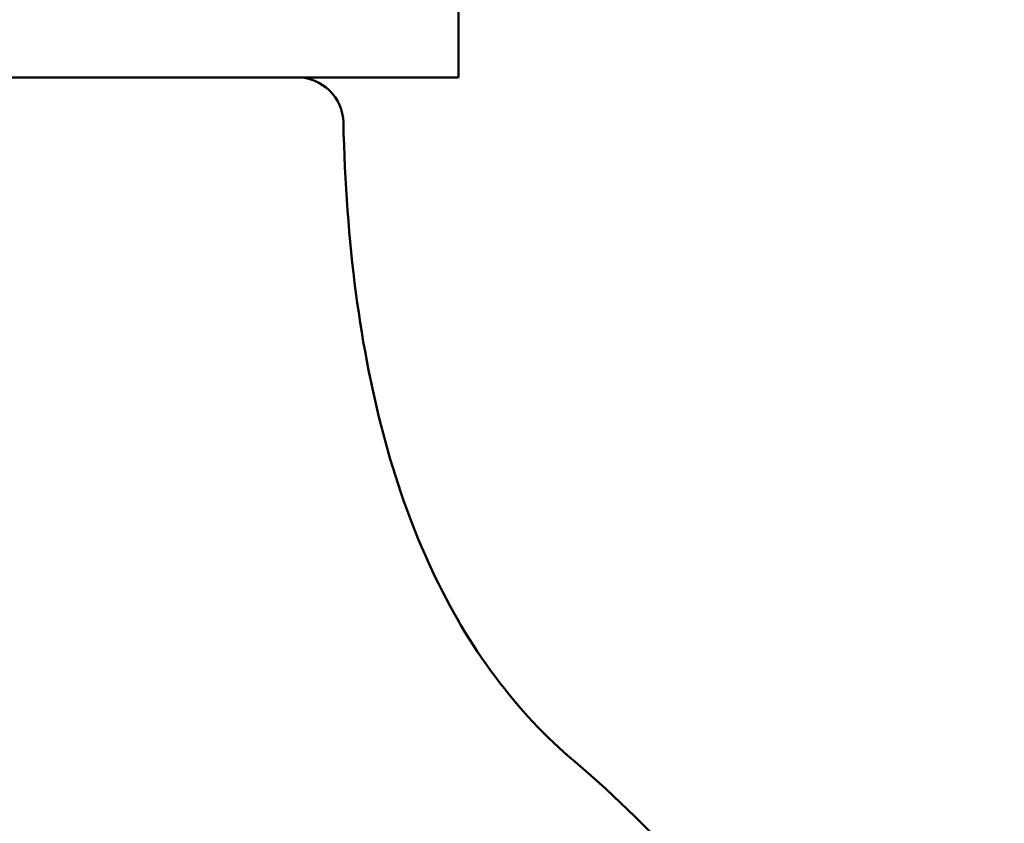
# Model space of a CAD drawing. Header units: millimetres. Extents: x 123 to 2417, y 726 to 3130.
# Tile 169 of 196: x 1429 to 1450, y 786 to 804. Entities that reach past the tile are written whole.
import ezdxf

# ---------------------------------------------------------------- set-up
doc = ezdxf.new("R2010")
doc.units = ezdxf.units.MM
doc.header["$LTSCALE"] = 12
doc.layers.add('Widoczne (ISO)', color=7, linetype='Continuous', lineweight=50)

msp = doc.modelspace()

# ---------------------------------------------------------------- linework, layer by layer
at = {"layer": 'Widoczne (ISO)'}
for p in [(1438.039, 808.317), (1414.039, 802.317)]:
    msp.add_line(p, (1438.039, 802.317), dxfattribs=at)
msp.add_circle((1426.039, 776.317), 50, dxfattribs=at)
for centre, radius, start, end in [((1434.55, 801.317), 1, 1.3146, 90), ((1426.039, 770.317), 22.5, 130.215, 49.785)]:
    msp.add_arc(centre, radius, start, end, dxfattribs=at)
msp.add_open_spline([(1440.566, 787.498), (1439.927, 788.038), (1439.349, 788.655), (1438.315, 790.041), (1437.859, 790.811), (1437.068, 792.504), (1436.734, 793.426), (1436.186, 795.425), (1435.974, 796.501), (1435.67, 798.805), (1435.58, 800.034), (1435.55, 801.34)], degree=3, knots=[1, 1, 1, 1, 1.1906229, 1.1906229, 1.3812459, 1.3812459, 1.5718688, 1.5718688, 1.7624917, 1.7624917, 1.9531146, 1.9531146, 1.9531146, 1.9531146], dxfattribs=at)

doc.saveas('drawing.dxf')
